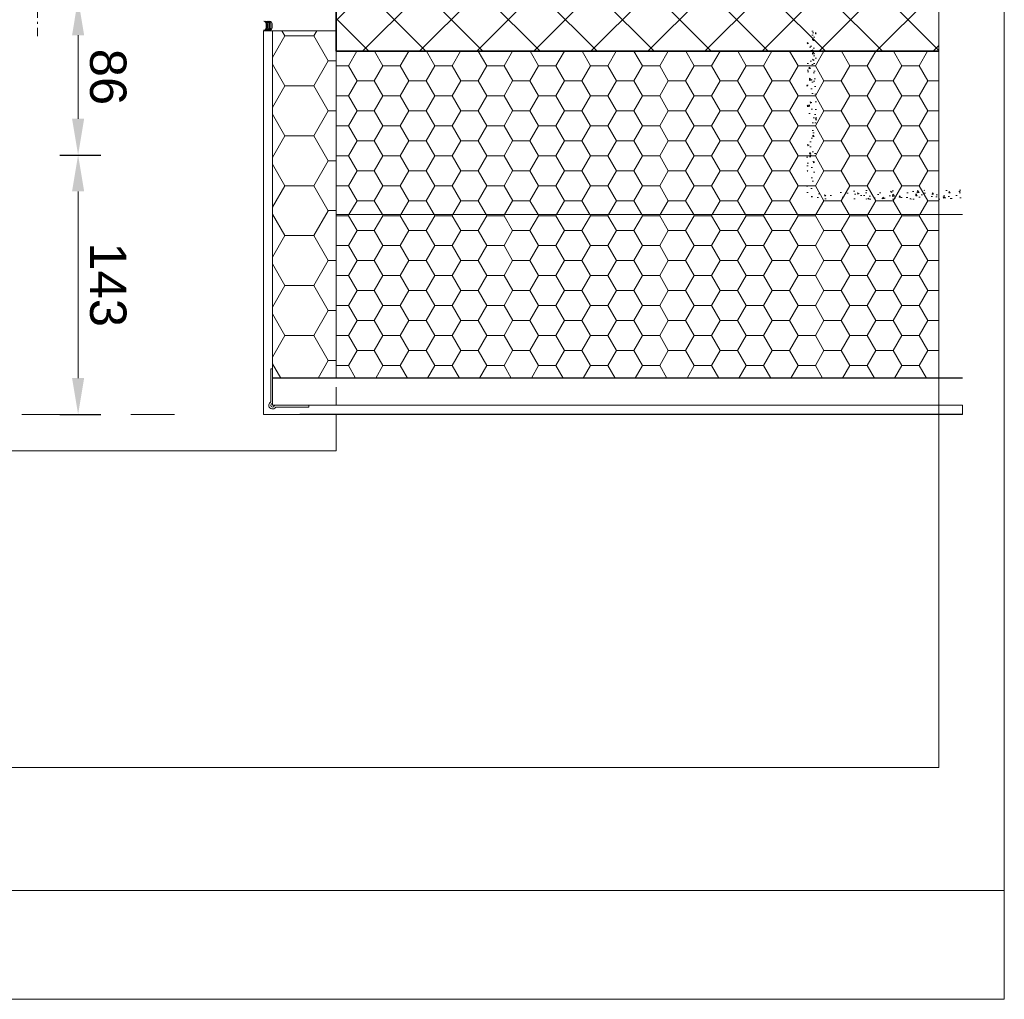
# Model space of a CAD drawing. Header units: millimetres. Extents: x -1427 to 10229, y -1578 to 5221.
# Tile 64 of 129: x 1542 to 1596, y -657 to -603. Entities that reach past the tile are written whole.
import ezdxf

# ---------------------------------------------------------------- set-up
doc = ezdxf.new("R2010")
doc.units = ezdxf.units.MM
for name, pattern in [('2', [1.5, 1, -0.5]), ('ACAD_ISO03W100', [30, 12, -18]), ('AI-Linetype-54', [9.250063, 4.623268, -2.311634, 0.003528, -2.311634]), ('DASHDOT', [25.4, 12.7, -6.35, 0, -6.35]), ('DASHED', [19.05, 12.7, -6.35])]:
    doc.linetypes.add(name, pattern=pattern)
for name, color, linetype, lineweight in [('0-izo-TERM-tward', 94, 'ZIGZAG', 9), ('0-S-linia-beton', 1, 'Continuous', 35), ('2_hatch_zelbet_obrys', 242, 'DASHED', 9), ('A_wymiary', 7, 'Continuous', 5), ('blacha', 2, 'Continuous', 18), ('Oś', 1, 'DASHDOT', 9), ('przerywana szyba', 7, 'DASHDOT', 15), ('ramka skrajna', 7, 'Continuous', 20), ('Silikon', 31, 'Continuous', 18), ('Tynk', 8, 'Continuous', 18), ('Ściana', 37, 'Continuous', 18)]:
    doc.layers.add(name, color=color, linetype=linetype, lineweight=lineweight)
doc.layers.add('0-S-linia-wykonczenie', color=31, linetype='Continuous')
doc.styles.add('Arial', font='arial.ttf')
doc.linetypes.add('ZIGZAG', pattern='A,0.00254,-5.08,[131,ltypeshp.shx,S=5.08,R=0,X=-5.08,Y=0],-10.16,[131,ltypeshp.shx,S=5.08,R=180,X=5.08,Y=0],-5.08', length=20.32254)
doc.dimstyles.new('Renata', dxfattribs={"dimtxt": 5, "dimasz": 5, "dimexe": 1.25, "dimexo": 0.625, "dimtad": 1, "dimdec": 0, "dimtxsty": 'Arial', "dimcen": 2.5, "dimclrd": 1, "dimclre": 1, "dimclrt": 7, "dimadec": 0, "dimazin": 0, "dimtfac": 1, "dimtdec": 0, "dimtmove": 0, "dimatfit": 3, "dimfxl": 1, "dimfxlon": 1, "dimtfillclr": 7, "dimlwd": -1, "dimarcsym": 0})
pattern_1 = [(180, (-4959.1632, 31842.9903), (-1.42875, -0.824889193), [0.9525, -1.905]), (300, (-4959.1632, 31842.9903), (1.428749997, -0.824889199), [0.9525, -1.905]), (240, (-4959.1632, 31842.9903), (-3e-09, -1.649778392), [-1.905, 0.9525])]

# ---------------------------------------------------------------- blocks, each defined once
blk = doc.blocks.new('*U188')
at = {"layer": 'Tynk'}
h = blk.add_hatch(dxfattribs=at)
h.set_pattern_fill('AR-CONC', color=256, scale=0.05)
h.set_pattern_definition([(50, (-299.4544, 118.44), (9.1092334, -0.796954), [0.9525, -10.4775]), (355, (-299.454, 118.44), (-1.762171, 9.552842), [0.762, -8.382029]), (100.45144, (-298.695, 118.374), (7.347062, 8.755888), [0.8095, -8.904512]), (46.1842, (-299.454, 120.98), (13.553952, -2.102116), [1.42875, -15.71625]), (96.63556, (-298.325, 120.805), (11.870207, 12.371306), [1.21425, -13.35678]), (351.18415, (-299.454, 120.98), (11.870207, 12.371306), [1.142998, -12.572987]), (21, (-298.1844, 120.345), (7.5807196, -5.11326), [0.9525, -10.4775]), (326, (-298.184, 120.345), (3.090101, 9.209398), [0.762, -8.382]), (71.45144, (-297.553, 119.919), (10.670821, 4.096138), [0.8095, -8.904497]), (37.5, (-299.4544, 118.4402), (0.1544302, 4.227752), [0, -8.2804, 0, -8.509, 0, -8.41375]), (7.5, (-299.4544, 118.4402), (3.340983, 5.0090287), [0, -4.8514, 0, -8.0899, 0, -3.20675]), (327.5, (-302.2865, 118.4402), (6.7795298, -0.2864372), [0, -3.175, 0, -9.906, 0, -13.1445]), (317.5, (-303.5565, 118.44), (7.406459, 1.2713246), [0, -4.1275, 0, -6.5786, 0, -9.3345])])
h.paths.add_polyline_path([(3737.65, -5352.89), (3737.65, -5260.07), (3732.65, -5260.07), (3732.65, -5327.89), (3733.65, -5327.89), (3733.65, -5345.99, 0.247394), (3733.78, -5346.24, -1.204134), (3731, -5349.02, 0.247394), (3730.76, -5348.89), (3712.65, -5348.89), (3712.65, -5347.89), (3652.06, -5347.89), (3652.06, -5352.89)])
at = {"layer": 'blacha'}
blk.add_lwpolyline([(4030.46, -5467.46, 0.247394), (4030.21, -5467.33), (4012.11, -5467.33), (4012.11, -5466.33), (4030.84, -5466.33, -0.34754), (4031.14, -5466.56, 1.791404), (4032.34, -5465.36, -0.34754), (4032.11, -5465.07), (4032.11, -5446.33), (4033.11, -5446.33), (4033.11, -5464.43, 0.247394), (4033.24, -5464.68, -1.204134)], format="xyb", close=True, dxfattribs=at)
at = {"layer": 'Tynk', "ltscale": 0.8}
for points in [[(4032.11, -5466.33), (4032.11, -5260.07), (4037.11, -5260.07), (4037.11, -5471.33)], [(4032.11, -5466.33), (3652.06, -5466.33)], [(3652.06, -5471.33), (3652.06, -5466.33)], [(4037.11, -5471.33), (3652.06, -5471.33)]]:
    blk.add_lwpolyline(points, dxfattribs=at)
blk = doc.blocks.new('*D202')
at = {"layer": 'A_wymiary', "color": 1, "lineweight": -2, "transparency": 16777216}
for p, q in [((1544.341, -601.984), (1546.591, -601.984)), ((1544.341, -610.584), (1546.591, -610.584))]:
    blk.add_line(p, q, dxfattribs=at)
at = {"layer": 'A_wymiary', "color": 1, "transparency": 16777216}
blk.add_line((1545.341, -608.584), (1545.341, -603.984), dxfattribs=at)
for points in [[(1545.674, -603.984), (1545.008, -603.984), (1545.341, -601.984)], [(1545.674, -608.584), (1545.008, -608.584), (1545.341, -610.584)]]:
    blk.add_solid(points, dxfattribs=at)
at = {"layer": 'DEFPOINTS', "color": 0, "transparency": 16777216}
for p in [(1538.292, -601.984), (1545.341, -601.984), (1538.292, -610.584)]:
    blk.add_point(p, dxfattribs=at)
at = {"layer": 'A_wymiary', "color": 7, "transparency": 16777216, "insert": (1546.987, -606.284), "char_height": 2, "attachment_point": 5, "rotation": 270, "style": 'Arial'}
blk.add_mtext('86', dxfattribs=at)
blk = doc.blocks.new('*D203')
at = {"layer": 'A_wymiary', "color": 1, "lineweight": -2, "transparency": 16777216}
for p, q in [((1544.341, -610.584), (1546.591, -610.584)), ((1544.341, -624.866), (1546.591, -624.866))]:
    blk.add_line(p, q, dxfattribs=at)
at = {"layer": 'A_wymiary', "color": 1, "transparency": 16777216}
blk.add_line((1545.341, -612.584), (1545.341, -622.866), dxfattribs=at)
for points in [[(1545.674, -612.584), (1545.008, -612.584), (1545.341, -610.584)], [(1545.674, -622.866), (1545.008, -622.866), (1545.341, -624.866)]]:
    blk.add_solid(points, dxfattribs=at)
at = {"layer": 'DEFPOINTS', "color": 0, "transparency": 16777216}
for p in [(1543.017, -610.584), (1543.017, -624.866), (1545.341, -624.866)]:
    blk.add_point(p, dxfattribs=at)
at = {"layer": 'A_wymiary', "color": 7, "transparency": 16777216, "insert": (1546.988, -617.725), "char_height": 2, "attachment_point": 5, "rotation": 270, "style": 'Arial'}
blk.add_mtext('143', dxfattribs=at)
blk = doc.blocks.new('block 242')
at = {"layer": 'przerywana szyba', "color": 7, "linetype": 'AI-Linetype-54', "lineweight": 15}
blk.add_lwpolyline([(-253.34, 232.03), (-133.32, 232.03)], dxfattribs=at)
blk = doc.blocks.new('A$Cfb992a37')
at = {"layer": 'przerywana szyba', "rotation": 269.9999999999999}
blk.add_blockref('block 242', (435.7, -120), dxfattribs=at)

msp = doc.modelspace()

# ---------------------------------------------------------------- hatches: boundary and pattern name
at = {"layer": 'Ściana'}
h = msp.add_hatch(dxfattribs=at)
h.set_pattern_fill('ANSI37', color=256, scale=0.7, angle=270, style=0)
h.set_pattern_definition([(225, (-4959.1632, 31842.9903), (1.57154482, -1.57154482), []), (315, (-4959.1632, 31842.9903), (1.57154482, 1.57154482), [])])
h.paths.add_polyline_path([(1592.74991, -604.86631), (1592.74991, -579.86631), (1559.54589, -579.86631), (1559.54589, -604.86631)])
h = msp.add_hatch(dxfattribs=at)
h.set_pattern_fill('HONEY', color=256, scale=0.5, angle=270, style=0)
h.set_pattern_definition([(180, (-4959.1632, 31842.9903), (-2.38125, -1.37481532), [1.5875, -3.175]), (300, (-4959.1632, 31842.9903), (2.381249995, -1.37481533), [1.5875, -3.175]), (240, (-4959.1632, 31842.9903), (-5e-09, -2.749630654), [-3.175, 1.5875])])
h.paths.add_polyline_path([(1559.54589, -622.86631), (1556.04589, -622.86631), (1556.04589, -603.74), (1559.54589, -603.74)])
h = msp.add_hatch(dxfattribs=at)
h.set_pattern_fill('HONEY', color=256, scale=0.3, angle=270, style=0)
h.set_pattern_definition(pattern_1)
h.paths.add_polyline_path([(1559.54589, -604.86631), (1592.74991, -604.86631), (1592.74991, -613.86631), (1559.54589, -613.86631)])
h = msp.add_hatch(dxfattribs=at)
h.set_pattern_fill('HONEY', color=256, scale=0.3, angle=270, style=0)
h.set_pattern_definition(pattern_1)
h.paths.add_polyline_path([(1559.54589, -613.86631), (1592.74991, -613.86631), (1592.74991, -622.86631), (1559.54589, -622.86631)])

# ---------------------------------------------------------------- linework, layer by layer
at = {"layer": '0-izo-TERM-tward', "linetype": 'ByBlock', "ltscale": 8}
for points in [[(1559.54589, -622.86631), (1556.04589, -622.86631), (1556.04589, -603.74), (1559.54589, -603.74)], [(1559.54589, -604.86631), (1592.74991, -604.86631), (1592.74991, -613.86631), (1559.54589, -613.86631)], [(1559.54589, -613.86631), (1592.74991, -613.86631), (1592.74991, -622.86631), (1559.54589, -622.86631)]]:
    msp.add_lwpolyline(points, close=True, dxfattribs=at)
for points in [[(1559.54589, -604.86631), (1559.54589, -622.86631)], [(1594.05082, -613.86631), (1559.54589, -613.86631)]]:
    msp.add_lwpolyline(points, dxfattribs=at)
at = {"layer": '0-S-linia-beton'}
for points in [[(1559.54589, -604.86631), (1559.54589, -579.86631)], [(1592.74991, -604.86631), (1559.54589, -604.86631)]]:
    msp.add_lwpolyline(points, dxfattribs=at)
at = {"layer": '0-S-linia-wykonczenie'}
for points in [[(1594.05082, -622.86631), (1556.04589, -622.86631)], [(1594.05082, -624.86631), (1557.54589, -624.86631)]]:
    msp.add_lwpolyline(points, dxfattribs=at)
at = {"layer": '2_hatch_zelbet_obrys'}
msp.add_lwpolyline([(1592.74991, -579.86631), (1559.54589, -579.86631), (1559.54589, -604.86631), (1592.74991, -604.86631)], dxfattribs=at)
at = {"layer": 'A_wymiary', "linetype": 'ACAD_ISO03W100', "ltscale": 0.2}
msp.add_line((1482.24497, -624.86631), (1554.24497, -624.86631), dxfattribs=at)
at = {"layer": 'A_wymiary', "linetype": '2'}
msp.add_lwpolyline([(1559.54589, -624.36631), (1559.54589, -604.86631)], dxfattribs=at)
at = {"layer": 'A_wymiary'}
msp.add_lwpolyline([(1478.24497, -624.86631), (1478.24497, -626.86631), (1559.54589, -626.86631), (1559.54589, -624.86631)], dxfattribs=at)
at = {"layer": 'Oś', "ltscale": 10}
msp.add_lwpolyline([(1443.74003, -557.95563), (1592.74991, -557.95563), (1592.74991, -644.31886), (1443.74003, -644.31886)], close=True, dxfattribs=at)
at = {"layer": 'ramka skrajna'}
for points in [[(1440.11529, -541.96387), (1596.34812, -541.96387), (1596.34812, -657.07587), (1440.11529, -657.07587)], [(1440.11529, -547.96387), (1596.34812, -547.96387), (1596.34812, -651.07587), (1440.11529, -651.07587)]]:
    msp.add_lwpolyline(points, close=True, dxfattribs=at)
at = {"layer": 'Silikon'}
for points in [[(1555.56233, -603.21631, -0.38238503), (1555.69589, -603.36541), (1555.69589, -603.56631, -0.41421356), (1555.54589, -603.71631)], [(1555.61433, -603.21631, -0.38238503), (1555.74789, -603.36541), (1555.74789, -603.56631, -0.41421356), (1555.59789, -603.71631)], [(1555.68333, -603.21631, -0.38238503), (1555.81689, -603.36541), (1555.81689, -603.56631, -0.41421356), (1555.66689, -603.71631)], [(1555.75233, -603.21631, -0.38238503), (1555.88589, -603.36541), (1555.88589, -603.56631, -0.41421356), (1555.73589, -603.71631)], [(1555.82133, -603.21631, -0.38238503), (1555.95489, -603.36541), (1555.95489, -603.56631, -0.41421356), (1555.80489, -603.71631)], [(1555.89033, -603.21631, -0.38238503), (1556.02389, -603.36541), (1556.02389, -603.56631, -0.41421356), (1555.87389, -603.71631)]]:
    msp.add_lwpolyline(points, format="xyb", dxfattribs=at)

# ---------------------------------------------------------------- block references
at = {"xscale": -0.1, "yscale": 0.1, "zscale": 0.1}
msp.add_blockref('*U188', (1959.25677, -77.73326), dxfattribs=at)
at = {"layer": 'A_wymiary', "xscale": -0.1, "yscale": 0.1, "zscale": 0.1, "rotation": 180}
msp.add_blockref('A$Cfb992a37', (1476.32766, -590.714), dxfattribs=at)

# ---------------------------------------------------------------- dimensions: what is measured, and where the dimension line sits
at = {"layer": 'A_wymiary'}
for base, p1, p2, picture, middle in [((1545.34113, -601.98402), (1538.29156, -610.58402), (1538.29156, -601.98402), '*D202', (1546.98728, -606.28402)), ((1545.34113, -624.86631), (1543.01717, -610.58402), (1543.01717, -624.86631), '*D203', (1546.98796, -617.72517))]:
    dim = msp.add_linear_dim(base=base, p1=p1, p2=p2, angle=90, dimstyle='Renata', override={"dimtxt": 2, "dimasz": 2, "dimlfac": 10}, dxfattribs=at)
    dim.commit()
    dim.dimension.update_dxf_attribs({"geometry": picture, "text_midpoint": middle})

doc.saveas('drawing.dxf')
